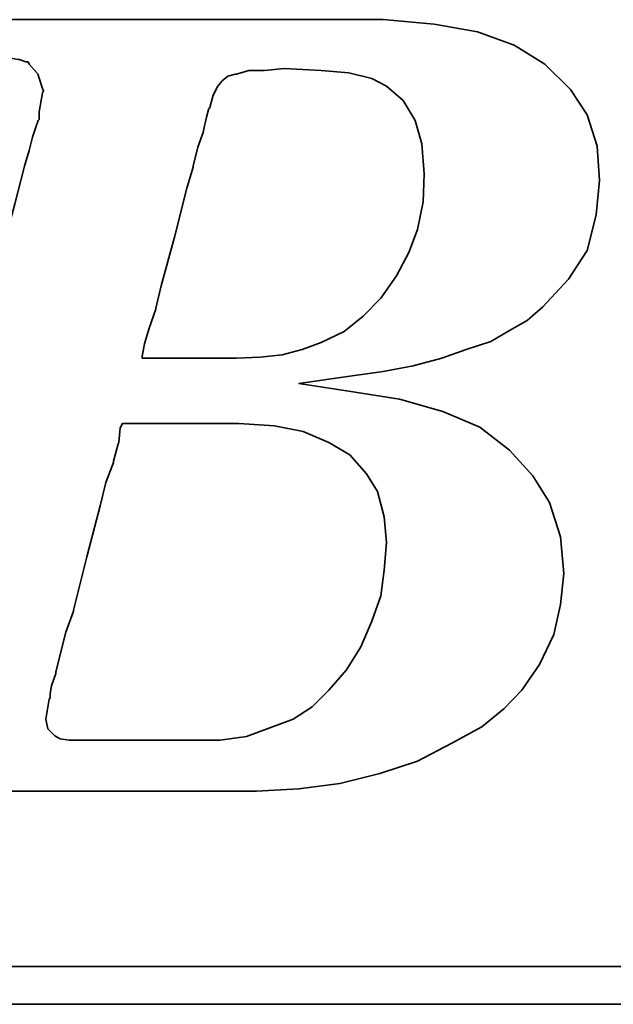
# Model space of a CAD drawing. Header units: inches. Extents: x 3 to 3407, y -1160 to 533.
# Tile 30 of 48: x 424.44 to 432.03, y 355.91 to 368.49. Entities that reach past the tile are written whole.
import ezdxf

# ---------------------------------------------------------------- set-up
doc = ezdxf.new("R2010")
doc.units = ezdxf.units.IN
doc.layers.add('DIM', color=4, linetype='Continuous')
doc.layers.add('layer 1', color=7, linetype='Continuous')

# ---------------------------------------------------------------- blocks, each defined once
blk = doc.blocks.new('TBI MOTION logo(完整正式版)')
at = {"layer": 'layer 1', "color": 22, "lineweight": 35}
for points, knots in [([(-64.65375, -6.86375), (-64.65375, -6.86375), (-64.84375, -7.29625), (-64.84375, -7.29625), (-64.84375, -7.29625), (-64.84375, -7.29625), (-64.86875, -7.34375), (-64.86875, -7.34375), (-64.86875, -7.34375), (-64.86875, -7.34375), (-64.86875, -7.36875), (-64.86875, -7.36875), (-64.86875, -7.36875), (-64.86875, -7.36875), (-65.15375, -7.65375), (-65.15375, -7.65375), (-65.15375, -7.65375), (-65.15375, -7.65375), (-65.17875, -7.65375), (-65.17875, -7.65375), (-65.17875, -7.65375), (-65.17875, -7.65375), (-65.20375, -7.67875), (-65.20375, -7.67875), (-65.20375, -7.67875), (-65.20375, -7.67875), (-65.58875, -7.87125), (-65.58875, -7.87125), (-65.58875, -7.87125), (-65.58875, -7.87125), (-65.63375, -7.87125), (-65.63375, -7.87125), (-65.63375, -7.87125), (-65.63375, -7.87125), (-65.65875, -7.89375), (-65.65875, -7.89375), (-65.65875, -7.89375), (-65.65875, -7.89375), (-66.09375, -7.94375), (-66.09375, -7.94375), (-66.09375, -7.94375), (-66.09375, -7.94375), (-66.11375, -7.94375), (-66.11375, -7.94375), (-66.11375, -7.94375), (-66.11375, -7.94375), (-66.16375, -7.94375), (-66.16375, -7.94375), (-66.16375, -7.94375), (-66.16375, -7.94375), (-66.30875, -7.94375), (-66.30875, -7.94375), (-66.30875, -7.94375), (-66.30875, -7.94375), (-66.69375, -7.94375), (-66.69375, -7.94375), (-66.69375, -7.94375), (-66.69375, -7.94375), (-67.07375, -7.94375), (-67.07375, -7.94375), (-67.07375, -7.94375), (-67.07375, -7.94375), (-67.12375, -7.94375), (-67.12375, -7.94375), (-67.12375, -7.94375), (-67.12375, -7.94375), (-67.12375, -7.96625), (-67.12375, -7.96625), (-67.12375, -7.96625), (-67.12375, -7.96625), (-67.14875, -7.99125), (-67.14875, -7.99125), (-67.14875, -7.99125), (-67.14875, -7.99125), (-67.24375, -8.34875), (-67.24375, -8.34875), (-67.24375, -8.34875), (-67.24375, -8.34875), (-67.31375, -8.68625), (-67.31375, -8.68625), (-67.31375, -8.68625), (-67.31375, -8.68625), (-67.26875, -8.68625), (-67.26875, -8.68625), (-67.26875, -8.68625), (-67.26875, -8.68625), (-67.07375, -8.68625), (-67.07375, -8.68625), (-67.07375, -8.68625), (-67.07375, -8.68625), (-66.54875, -8.68625), (-66.54875, -8.68625), (-66.54875, -8.68625), (-66.54875, -8.68625), (-65.82625, -8.68625), (-65.82625, -8.68625), (-65.82625, -8.68625), (-65.82625, -8.68625), (-65.01375, -8.68625), (-65.01375, -8.68625), (-65.01375, -8.68625), (-65.01375, -8.68625), (-64.05375, -8.68625), (-64.05375, -8.68625), (-64.05375, -8.68625), (-64.05375, -8.68625), (-62.08375, -8.68625), (-62.08375, -8.68625), (-62.08375, -8.68625), (-62.08375, -8.68625), (-60.06875, -8.68625), (-60.06875, -8.68625), (-60.06875, -8.68625), (-60.06875, -8.68625), (-59.10875, -8.68625), (-59.10875, -8.68625), (-59.10875, -8.68625), (-59.10875, -8.68625), (-58.29375, -8.68625), (-58.29375, -8.68625), (-58.29375, -8.68625), (-58.29375, -8.68625), (-57.57375, -8.68625), (-57.57375, -8.68625), (-57.57375, -8.68625), (-57.57375, -8.68625), (-57.04875, -8.68625), (-57.04875, -8.68625), (-57.04875, -8.68625), (-57.04875, -8.68625), (-56.85375, -8.68625), (-56.85375, -8.68625), (-56.85375, -8.68625), (-56.85375, -8.68625), (-56.70875, -8.68625), (-56.70875, -8.68625), (-56.70875, -8.68625), (-56.70875, -8.68625), (-56.61375, -8.68625), (-56.61375, -8.68625), (-56.61375, -8.68625), (-56.61375, -8.68625), (-56.56875, -8.68625), (-56.56875, -8.68625), (-56.56875, -8.68625), (-56.56875, -8.68625), (-55.65375, -8.63875), (-55.65375, -8.63875), (-55.65375, -8.63875), (-55.65375, -8.63875), (-54.76875, -8.51875), (-54.76875, -8.51875), (-54.76875, -8.51875), (-54.76875, -8.51875), (-53.90375, -8.30375), (-53.90375, -8.30375), (-53.90375, -8.30375), (-53.90375, -8.30375), (-53.08875, -8.03875), (-53.08875, -8.03875), (-53.08875, -8.03875), (-53.08875, -8.03875), (-52.34375, -7.65375), (-52.34375, -7.65375), (-52.34375, -7.65375), (-52.34375, -7.65375), (-51.69875, -7.29625), (-51.69875, -7.29625), (-51.69875, -7.29625), (-51.69875, -7.29625), (-51.21875, -6.91125), (-51.21875, -6.91125), (-51.21875, -6.91125), (-51.21875, -6.91125), (-50.83375, -6.50375), (-50.83375, -6.50375), (-50.83375, -6.50375), (-50.83375, -6.50375), (-50.44875, -5.94875), (-50.44875, -5.94875), (-50.44875, -5.94875), (-50.44875, -5.94875), (-50.13875, -5.30375), (-50.13875, -5.30375), (-50.13875, -5.30375), (-50.13875, -5.30375), (-49.99375, -4.65375), (-49.99375, -4.65375), (-49.99375, -4.65375), (-49.99375, -4.65375), (-49.92375, -3.98375), (-49.92375, -3.98375), (-49.92375, -3.98375), (-49.92375, -3.98375), (-49.99375, -3.19374), (-49.99375, -3.19374), (-49.99375, -3.19374), (-49.99375, -3.19374), (-50.23374, -2.44874), (-50.23374, -2.44874), (-50.23374, -2.44874), (-50.23374, -2.44874), (-50.59375, -1.87374), (-50.59375, -1.87374), (-50.59375, -1.87374), (-50.59375, -1.87374), (-51.09875, -1.31874), (-51.09875, -1.31874), (-51.09875, -1.31874), (-51.09875, -1.31874), (-51.74375, -0.81875), (-51.74375, -0.81875), (-51.74375, -0.81875), (-51.74375, -0.81875), (-52.53875, -0.48125), (-52.53875, -0.48125), (-52.53875, -0.48125), (-52.53875, -0.48125), (-53.47375, -0.21875), (-53.47375, -0.21875), (-53.47375, -0.21875), (-53.47375, -0.21875), (-54.52875, -0.04874), (-54.52875, -0.04874), (-54.52875, -0.04874), (-54.52875, -0.04874), (-55.65375, 0.12125), (-55.65375, 0.12125), (-55.65375, 0.12125), (-55.65375, 0.12125), (-54.50375, 0.28624), (-54.50375, 0.28624), (-54.50375, 0.28624), (-54.50375, 0.28624), (-53.83375, 0.38124), (-53.83375, 0.38124), (-53.83375, 0.38124), (-53.83375, 0.38124), (-53.18375, 0.50125), (-53.18375, 0.50125), (-53.18375, 0.50125), (-53.18375, 0.50125), (-52.55875, 0.66874), (-52.55875, 0.66874), (-52.55875, 0.66874), (-52.55875, 0.66874), (-52.03375, 0.86124), (-52.03375, 0.86124), (-52.03375, 0.86124), (-52.03375, 0.86124), (-51.50374, 1.03124), (-51.50374, 1.03124), (-51.50374, 1.03124), (-51.50374, 1.03124), (-51.09875, 1.27125), (-51.09875, 1.27125), (-51.09875, 1.27125), (-51.09875, 1.27125), (-50.71375, 1.48624), (-50.71375, 1.48624), (-50.71375, 1.48624), (-50.71375, 1.48624), (-50.37625, 1.77625), (-50.37625, 1.77625), (-50.37625, 1.77625), (-50.37625, 1.77625), (-49.82375, 2.37625), (-49.82375, 2.37625), (-49.82375, 2.37625), (-49.82375, 2.37625), (-49.41875, 2.99625), (-49.41875, 2.99625), (-49.41875, 2.99625), (-49.41875, 2.99625), (-49.22375, 3.76625), (-49.22375, 3.76625), (-49.22375, 3.76625), (-49.22375, 3.76625), (-49.15375, 4.50874), (-49.15375, 4.50874), (-49.15375, 4.50874), (-49.15375, 4.50874), (-49.20375, 5.25125), (-49.20375, 5.25125), (-49.20375, 5.25125), (-49.20375, 5.25125), (-49.41875, 5.92625), (-49.41875, 5.92625), (-49.41875, 5.92625), (-49.41875, 5.92625), (-49.77875, 6.47625), (-49.77875, 6.47625), (-49.77875, 6.47625), (-49.77875, 6.47625), (-50.33125, 7.02624), (-50.33125, 7.02624), (-50.33125, 7.02624), (-50.33125, 7.02624), (-51.00125, 7.43625), (-51.00125, 7.43625), (-51.00125, 7.43625), (-51.00125, 7.43625), (-51.79375, 7.72625), (-51.79375, 7.72625), (-51.79375, 7.72625), (-51.79375, 7.72625), (-52.72875, 7.89124), (-52.72875, 7.89124), (-52.72875, 7.89124), (-52.72875, 7.89124), (-53.83375, 7.98625), (-53.83375, 7.98625), (-53.83375, 7.98625), (-53.83375, 7.98625), (-53.92875, 7.98625), (-53.92875, 7.98625), (-53.92875, 7.98625), (-53.92875, 7.98625), (-54.26375, 7.98625), (-54.26375, 7.98625), (-54.26375, 7.98625), (-54.26375, 7.98625), (-54.74375, 7.98625), (-54.74375, 7.98625), (-54.74375, 7.98625), (-54.74375, 7.98625), (-55.36875, 7.98625), (-55.36875, 7.98625), (-55.36875, 7.98625), (-55.36875, 7.98625), (-56.13375, 7.98625), (-56.13375, 7.98625), (-56.13375, 7.98625), (-56.13375, 7.98625), (-56.94875, 7.98625), (-56.94875, 7.98625), (-56.94875, 7.98625), (-56.94875, 7.98625), (-58.77625, 7.98625), (-58.77625, 7.98625), (-58.77625, 7.98625), (-58.77625, 7.98625), (-60.59875, 7.98625), (-60.59875, 7.98625), (-60.59875, 7.98625), (-60.59875, 7.98625), (-61.41375, 7.98625), (-61.41375, 7.98625), (-61.41375, 7.98625), (-61.41375, 7.98625), (-62.17875, 7.98625), (-62.17875, 7.98625), (-62.17875, 7.98625), (-62.17875, 7.98625), (-62.80375, 7.98625), (-62.80375, 7.98625), (-62.80375, 7.98625), (-62.80375, 7.98625), (-63.30625, 7.98625), (-63.30625, 7.98625), (-63.30625, 7.98625), (-63.30625, 7.98625), (-63.57375, 7.98625), (-63.57375, 7.98625), (-63.57375, 7.98625), (-63.57375, 7.98625), (-63.57375, 7.96375), (-63.57375, 7.96375), (-63.57375, 7.96375), (-63.57375, 7.96375), (-63.59875, 7.94125), (-63.59875, 7.94125), (-63.59875, 7.94125), (-63.59875, 7.94125), (-63.69375, 7.55625), (-63.69375, 7.55625), (-63.69375, 7.55625), (-63.69375, 7.55625), (-63.76375, 7.24624), (-63.76375, 7.24624), (-63.76375, 7.24624), (-63.76375, 7.24624), (-63.23875, 7.24624), (-63.23875, 7.24624), (-63.23875, 7.24624), (-63.23875, 7.24624), (-62.75875, 7.24624), (-62.75875, 7.24624), (-62.75875, 7.24624), (-62.75875, 7.24624), (-62.61125, 7.24624), (-62.61125, 7.24624), (-62.61125, 7.24624), (-62.61125, 7.24624), (-62.56625, 7.24624), (-62.56625, 7.24624), (-62.56625, 7.24624), (-62.56625, 7.24624), (-62.22875, 7.24624), (-62.22875, 7.24624), (-62.22875, 7.24624), (-62.22875, 7.24624), (-62.20375, 7.24624), (-62.20375, 7.24624), (-62.20375, 7.24624), (-62.20375, 7.24624), (-62.17875, 7.21875), (-62.17875, 7.21875), (-62.17875, 7.21875), (-62.17875, 7.21875), (-61.96375, 7.17125), (-61.96375, 7.17125), (-61.96375, 7.17125), (-61.96375, 7.17125), (-61.72375, 7.12624), (-61.72375, 7.12624), (-61.72375, 7.12624), (-61.72375, 7.12624), (-61.70375, 7.12624), (-61.70375, 7.12624), (-61.70375, 7.12624), (-61.70375, 7.12624), (-61.55875, 7.07624), (-61.55875, 7.07624), (-61.55875, 7.07624), (-61.55875, 7.07624), (-61.50875, 7.07624), (-61.50875, 7.07624), (-61.50875, 7.07624), (-61.50875, 7.07624), (-61.48375, 7.02624), (-61.48375, 7.02624), (-61.48375, 7.02624), (-61.48375, 7.02624), (-61.31875, 6.83375), (-61.31875, 6.83375), (-61.31875, 6.83375), (-61.31875, 6.83375), (-61.29375, 6.81125), (-61.29375, 6.81125), (-61.29375, 6.81125), (-61.29375, 6.81125), (-61.29375, 6.78625), (-61.29375, 6.78625), (-61.29375, 6.78625), (-61.29375, 6.78625), (-61.19875, 6.50124), (-61.19875, 6.50124), (-61.19875, 6.50124), (-61.19875, 6.50124), (-61.17375, 6.45124), (-61.17375, 6.45124), (-61.17375, 6.45124), (-61.17375, 6.45124), (-61.19875, 6.40625), (-61.19875, 6.40625), (-61.19875, 6.40625), (-61.19875, 6.40625), (-61.26875, 5.99624), (-61.26875, 5.99624), (-61.26875, 5.99624), (-61.26875, 5.99624), (-61.26875, 5.85125), (-61.26875, 5.85125), (-61.26875, 5.85125), (-61.26875, 5.85125), (-61.26875, 5.82625), (-61.26875, 5.82625), (-61.26875, 5.82625), (-61.26875, 5.82625), (-61.29375, 5.80625), (-61.29375, 5.80625), (-61.29375, 5.80625), (-61.29375, 5.80625), (-61.34125, 5.66125), (-61.34125, 5.66125), (-61.34125, 5.66125), (-61.34125, 5.66125), (-61.41375, 5.44625), (-61.41375, 5.44625), (-61.41375, 5.44625), (-61.41375, 5.44625), (-61.48375, 5.15625), (-61.48375, 5.15625), (-61.48375, 5.15625), (-61.48375, 5.15625), (-61.58375, 4.82124), (-61.58375, 4.82124), (-61.58375, 4.82124), (-61.58375, 4.82124), (-61.79875, 4.00375), (-61.79875, 4.00375), (-61.79875, 4.00375), (-61.79875, 4.00375), (-62.05875, 2.99625), (-62.05875, 2.99625), (-62.05875, 2.99625), (-62.05875, 2.99625), (-62.34875, 1.91625), (-62.34875, 1.91625), (-62.34875, 1.91625), (-62.34875, 1.91625), (-62.97375, -0.41124), (-62.97375, -0.41124), (-62.97375, -0.41124), (-62.97375, -0.41124), (-63.59875, -2.75875), (-63.59875, -2.75875), (-63.59875, -2.75875), (-63.59875, -2.75875), (-63.88375, -3.86374), (-63.88375, -3.86374), (-63.88375, -3.86374), (-63.88375, -3.86374), (-64.14875, -4.82374), (-64.14875, -4.82374), (-64.14875, -4.82374), (-64.14875, -4.82374), (-64.36375, -5.64125), (-64.36375, -5.64125), (-64.36375, -5.64125), (-64.36375, -5.64125), (-64.43625, -5.97625), (-64.43625, -5.97625), (-64.43625, -5.97625), (-64.43625, -5.97625), (-64.50875, -6.28625), (-64.50875, -6.28625), (-64.50875, -6.28625), (-64.50875, -6.28625), (-64.50875, -6.30875), (-64.50875, -6.30875), (-64.50875, -6.30875), (-64.50875, -6.30875), (-64.57875, -6.50375), (-64.57875, -6.50375), (-64.57875, -6.50375), (-64.57875, -6.50375), (-64.62875, -6.69625), (-64.62875, -6.69625), (-64.62875, -6.69625), (-64.62875, -6.69625), (-64.62875, -6.76875), (-64.62875, -6.76875), (-64.62875, -6.76875), (-64.62875, -6.76875), (-64.62875, -6.81375), (-64.62875, -6.81375), (-64.62875, -6.81375), (-64.62875, -6.81375), (-64.62875, -6.83875), (-64.62875, -6.83875), (-64.62875, -6.83875), (-64.62875, -6.83875), (-64.65375, -6.86375), (-64.65375, -6.86375)], [0, 0, 0, 0, 0.00719424, 0.00719424, 0.00719424, 0.00719424, 0.01438849, 0.01438849, 0.01438849, 0.01438849, 0.02158273, 0.02158273, 0.02158273, 0.02158273, 0.02877698, 0.02877698, 0.02877698, 0.02877698, 0.03597122, 0.03597122, 0.03597122, 0.03597122, 0.04316547, 0.04316547, 0.04316547, 0.04316547, 0.05035971, 0.05035971, 0.05035971, 0.05035971, 0.05755396, 0.05755396, 0.05755396, 0.05755396, 0.0647482, 0.0647482, 0.0647482, 0.0647482, 0.07194245, 0.07194245, 0.07194245, 0.07194245, 0.07913669, 0.07913669, 0.07913669, 0.07913669, 0.08633094, 0.08633094, 0.08633094, 0.08633094, 0.09352518, 0.09352518, 0.09352518, 0.09352518, 0.10071942, 0.10071942, 0.10071942, 0.10071942, 0.10791367, 0.10791367, 0.10791367, 0.10791367, 0.11510791, 0.11510791, 0.11510791, 0.11510791, 0.12230216, 0.12230216, 0.12230216, 0.12230216, 0.1294964, 0.1294964, 0.1294964, 0.1294964, 0.13669065, 0.13669065, 0.13669065, 0.13669065, 0.14388489, 0.14388489, 0.14388489, 0.14388489, 0.15107914, 0.15107914, 0.15107914, 0.15107914, 0.15827338, 0.15827338, 0.15827338, 0.15827338, 0.16546763, 0.16546763, 0.16546763, 0.16546763, 0.17266187, 0.17266187, 0.17266187, 0.17266187, 0.17985612, 0.17985612, 0.17985612, 0.17985612, 0.18705036, 0.18705036, 0.18705036, 0.18705036, 0.1942446, 0.1942446, 0.1942446, 0.1942446, 0.20143885, 0.20143885, 0.20143885, 0.20143885, 0.20863309, 0.20863309, 0.20863309, 0.20863309, 0.21582734, 0.21582734, 0.21582734, 0.21582734, 0.22302158, 0.22302158, 0.22302158, 0.22302158, 0.23021583, 0.23021583, 0.23021583, 0.23021583, 0.23741007, 0.23741007, 0.23741007, 0.23741007, 0.24460432, 0.24460432, 0.24460432, 0.24460432, 0.25179856, 0.25179856, 0.25179856, 0.25179856, 0.25899281, 0.25899281, 0.25899281, 0.25899281, 0.26618705, 0.26618705, 0.26618705, 0.26618705, 0.27338129, 0.27338129, 0.27338129, 0.27338129, 0.28057554, 0.28057554, 0.28057554, 0.28057554, 0.28776978, 0.28776978, 0.28776978, 0.28776978, 0.29496403, 0.29496403, 0.29496403, 0.29496403, 0.30215827, 0.30215827, 0.30215827, 0.30215827, 0.30935252, 0.30935252, 0.30935252, 0.30935252, 0.31654676, 0.31654676, 0.31654676, 0.31654676, 0.32374101, 0.32374101, 0.32374101, 0.32374101, 0.33093525, 0.33093525, 0.33093525, 0.33093525, 0.3381295, 0.3381295, 0.3381295, 0.3381295, 0.34532374, 0.34532374, 0.34532374, 0.34532374, 0.35251799, 0.35251799, 0.35251799, 0.35251799, 0.35971223, 0.35971223, 0.35971223, 0.35971223, 0.36690647, 0.36690647, 0.36690647, 0.36690647, 0.37410072, 0.37410072, 0.37410072, 0.37410072, 0.38129496, 0.38129496, 0.38129496, 0.38129496, 0.38848921, 0.38848921, 0.38848921, 0.38848921, 0.39568345, 0.39568345, 0.39568345, 0.39568345, 0.4028777, 0.4028777, 0.4028777, 0.4028777, 0.41007194, 0.41007194, 0.41007194, 0.41007194, 0.41726619, 0.41726619, 0.41726619, 0.41726619, 0.42446043, 0.42446043, 0.42446043, 0.42446043, 0.43165468, 0.43165468, 0.43165468, 0.43165468, 0.43884892, 0.43884892, 0.43884892, 0.43884892, 0.44604317, 0.44604317, 0.44604317, 0.44604317, 0.45323741, 0.45323741, 0.45323741, 0.45323741, 0.46043165, 0.46043165, 0.46043165, 0.46043165, 0.4676259, 0.4676259, 0.4676259, 0.4676259, 0.47482014, 0.47482014, 0.47482014, 0.47482014, 0.48201439, 0.48201439, 0.48201439, 0.48201439, 0.48920863, 0.48920863, 0.48920863, 0.48920863, 0.49640288, 0.49640288, 0.49640288, 0.49640288, 0.50359712, 0.50359712, 0.50359712, 0.50359712, 0.51079137, 0.51079137, 0.51079137, 0.51079137, 0.51798561, 0.51798561, 0.51798561, 0.51798561, 0.52517986, 0.52517986, 0.52517986, 0.52517986, 0.5323741, 0.5323741, 0.5323741, 0.5323741, 0.53956835, 0.53956835, 0.53956835, 0.53956835, 0.54676259, 0.54676259, 0.54676259, 0.54676259, 0.55395683, 0.55395683, 0.55395683, 0.55395683, 0.56115108, 0.56115108, 0.56115108, 0.56115108, 0.56834532, 0.56834532, 0.56834532, 0.56834532, 0.57553957, 0.57553957, 0.57553957, 0.57553957, 0.58273381, 0.58273381, 0.58273381, 0.58273381, 0.58992806, 0.58992806, 0.58992806, 0.58992806, 0.5971223, 0.5971223, 0.5971223, 0.5971223, 0.60431655, 0.60431655, 0.60431655, 0.60431655, 0.61151079, 0.61151079, 0.61151079, 0.61151079, 0.61870504, 0.61870504, 0.61870504, 0.61870504, 0.62589928, 0.62589928, 0.62589928, 0.62589928, 0.63309353, 0.63309353, 0.63309353, 0.63309353, 0.64028777, 0.64028777, 0.64028777, 0.64028777, 0.64748201, 0.64748201, 0.64748201, 0.64748201, 0.65467626, 0.65467626, 0.65467626, 0.65467626, 0.6618705, 0.6618705, 0.6618705, 0.6618705, 0.66906475, 0.66906475, 0.66906475, 0.66906475, 0.67625899, 0.67625899, 0.67625899, 0.67625899, 0.68345324, 0.68345324, 0.68345324, 0.68345324, 0.69064748, 0.69064748, 0.69064748, 0.69064748, 0.69784173, 0.69784173, 0.69784173, 0.69784173, 0.70503597, 0.70503597, 0.70503597, 0.70503597, 0.71223022, 0.71223022, 0.71223022, 0.71223022, 0.71942446, 0.71942446, 0.71942446, 0.71942446, 0.72661871, 0.72661871, 0.72661871, 0.72661871, 0.73381295, 0.73381295, 0.73381295, 0.73381295, 0.74100719, 0.74100719, 0.74100719, 0.74100719, 0.74820144, 0.74820144, 0.74820144, 0.74820144, 0.75539568, 0.75539568, 0.75539568, 0.75539568, 0.76258993, 0.76258993, 0.76258993, 0.76258993, 0.76978417, 0.76978417, 0.76978417, 0.76978417, 0.77697842, 0.77697842, 0.77697842, 0.77697842, 0.78417266, 0.78417266, 0.78417266, 0.78417266, 0.79136691, 0.79136691, 0.79136691, 0.79136691, 0.79856115, 0.79856115, 0.79856115, 0.79856115, 0.8057554, 0.8057554, 0.8057554, 0.8057554, 0.81294964, 0.81294964, 0.81294964, 0.81294964, 0.82014388, 0.82014388, 0.82014388, 0.82014388, 0.82733813, 0.82733813, 0.82733813, 0.82733813, 0.83453237, 0.83453237, 0.83453237, 0.83453237, 0.84172662, 0.84172662, 0.84172662, 0.84172662, 0.84892086, 0.84892086, 0.84892086, 0.84892086, 0.85611511, 0.85611511, 0.85611511, 0.85611511, 0.86330935, 0.86330935, 0.86330935, 0.86330935, 0.8705036, 0.8705036, 0.8705036, 0.8705036, 0.87769784, 0.87769784, 0.87769784, 0.87769784, 0.88489209, 0.88489209, 0.88489209, 0.88489209, 0.89208633, 0.89208633, 0.89208633, 0.89208633, 0.89928058, 0.89928058, 0.89928058, 0.89928058, 0.90647482, 0.90647482, 0.90647482, 0.90647482, 0.91366906, 0.91366906, 0.91366906, 0.91366906, 0.92086331, 0.92086331, 0.92086331, 0.92086331, 0.92805755, 0.92805755, 0.92805755, 0.92805755, 0.9352518, 0.9352518, 0.9352518, 0.9352518, 0.94244604, 0.94244604, 0.94244604, 0.94244604, 0.94964029, 0.94964029, 0.94964029, 0.94964029, 0.95683453, 0.95683453, 0.95683453, 0.95683453, 0.96402878, 0.96402878, 0.96402878, 0.96402878, 0.97122302, 0.97122302, 0.97122302, 0.97122302, 0.97841727, 0.97841727, 0.97841727, 0.97841727, 0.98561151, 0.98561151, 0.98561151, 0.98561151, 0.99280576, 0.99280576, 0.99280576, 0.99280576, 1, 1, 1, 1]), ([(-57.50375, 6.35625), (-57.50375, 6.35625), (-57.57375, 6.11625), (-57.57375, 6.11625), (-57.57375, 6.11625), (-57.57375, 6.11625), (-57.57375, 6.09125), (-57.57375, 6.09125), (-57.57375, 6.09125), (-57.57375, 6.09125), (-57.59875, 6.06625), (-57.59875, 6.06625), (-57.59875, 6.06625), (-57.59875, 6.06625), (-57.64875, 5.87625), (-57.64875, 5.87625), (-57.64875, 5.87625), (-57.64875, 5.87625), (-57.71875, 5.58875), (-57.71875, 5.58875), (-57.71875, 5.58875), (-57.71875, 5.58875), (-57.71875, 5.56625), (-57.71875, 5.56625), (-57.71875, 5.56625), (-57.71875, 5.56625), (-57.83875, 5.23125), (-57.83875, 5.23125), (-57.83875, 5.23125), (-57.83875, 5.23125), (-57.93625, 4.82124), (-57.93625, 4.82124), (-57.93625, 4.82124), (-57.93625, 4.82124), (-57.93625, 4.79624), (-57.93625, 4.79624), (-57.93625, 4.79624), (-57.93625, 4.79624), (-58.07875, 4.34125), (-58.07875, 4.34125), (-58.07875, 4.34125), (-58.07875, 4.34125), (-58.34375, 3.28625), (-58.34375, 3.28625), (-58.34375, 3.28625), (-58.34375, 3.28625), (-58.62875, 2.23124), (-58.62875, 2.23124), (-58.62875, 2.23124), (-58.62875, 2.23124), (-58.74875, 1.75125), (-58.74875, 1.75125), (-58.74875, 1.75125), (-58.74875, 1.75125), (-58.74875, 1.72625), (-58.74875, 1.72625), (-58.74875, 1.72625), (-58.74875, 1.72625), (-58.89375, 1.31625), (-58.89375, 1.31625), (-58.89375, 1.31625), (-58.89375, 1.31625), (-58.98875, 0.98124), (-58.98875, 0.98124), (-58.98875, 0.98124), (-58.98875, 0.98124), (-59.03875, 0.71625), (-59.03875, 0.71625), (-59.03875, 0.71625), (-59.03875, 0.71625), (-59.03875, 0.66874), (-59.03875, 0.66874), (-59.03875, 0.66874), (-59.03875, 0.66874), (-58.91875, 0.66874), (-58.91875, 0.66874), (-58.91875, 0.66874), (-58.91875, 0.66874), (-58.53375, 0.66874), (-58.53375, 0.66874), (-58.53375, 0.66874), (-58.53375, 0.66874), (-58.10375, 0.66874), (-58.10375, 0.66874), (-58.10375, 0.66874), (-58.10375, 0.66874), (-57.66875, 0.66874), (-57.66875, 0.66874), (-57.66875, 0.66874), (-57.66875, 0.66874), (-57.33375, 0.66874), (-57.33375, 0.66874), (-57.33375, 0.66874), (-57.33375, 0.66874), (-57.09375, 0.66874), (-57.09375, 0.66874), (-57.09375, 0.66874), (-57.09375, 0.66874), (-56.99875, 0.66874), (-56.99875, 0.66874), (-56.99875, 0.66874), (-56.99875, 0.66874), (-56.49375, 0.69374), (-56.49375, 0.69374), (-56.49375, 0.69374), (-56.49375, 0.69374), (-56.01375, 0.74374), (-56.01375, 0.74374), (-56.01375, 0.74374), (-56.01375, 0.74374), (-55.58375, 0.86124), (-55.58375, 0.86124), (-55.58375, 0.86124), (-55.58375, 0.86124), (-55.17375, 1.00624), (-55.17375, 1.00624), (-55.17375, 1.00624), (-55.17375, 1.00624), (-54.67375, 1.24625), (-54.67375, 1.24625), (-54.67375, 1.24625), (-54.67375, 1.24625), (-54.26375, 1.58124), (-54.26375, 1.58124), (-54.26375, 1.58124), (-54.26375, 1.58124), (-53.87875, 1.96374), (-53.87875, 1.96374), (-53.87875, 1.96374), (-53.87875, 1.96374), (-53.54375, 2.44625), (-53.54375, 2.44625), (-53.54375, 2.44625), (-53.54375, 2.44625), (-53.27875, 2.95125), (-53.27875, 2.95125), (-53.27875, 2.95125), (-53.27875, 2.95125), (-53.08875, 3.45124), (-53.08875, 3.45124), (-53.08875, 3.45124), (-53.08875, 3.45124), (-52.96875, 4.05124), (-52.96875, 4.05124), (-52.96875, 4.05124), (-52.96875, 4.05124), (-52.94375, 4.65125), (-52.94375, 4.65125), (-52.94375, 4.65125), (-52.94375, 4.65125), (-52.99375, 5.30125), (-52.99375, 5.30125), (-52.99375, 5.30125), (-52.99375, 5.30125), (-53.13875, 5.80625), (-53.13875, 5.80625), (-53.13875, 5.80625), (-53.13875, 5.80625), (-53.39875, 6.23625), (-53.39875, 6.23625), (-53.39875, 6.23625), (-53.39875, 6.23625), (-53.75875, 6.54875), (-53.75875, 6.54875), (-53.75875, 6.54875), (-53.75875, 6.54875), (-54.07375, 6.71625), (-54.07375, 6.71625), (-54.07375, 6.71625), (-54.07375, 6.71625), (-54.57375, 6.83375), (-54.57375, 6.83375), (-54.57375, 6.83375), (-54.57375, 6.83375), (-55.17375, 6.88625), (-55.17375, 6.88625), (-55.17375, 6.88625), (-55.17375, 6.88625), (-55.96875, 6.93125), (-55.96875, 6.93125), (-55.96875, 6.93125), (-55.96875, 6.93125), (-56.39875, 6.88625), (-56.39875, 6.88625), (-56.39875, 6.88625), (-56.39875, 6.88625), (-56.42125, 6.88625), (-56.42125, 6.88625), (-56.42125, 6.88625), (-56.42125, 6.88625), (-56.73375, 6.88625), (-56.73375, 6.88625), (-56.73375, 6.88625), (-56.73375, 6.88625), (-56.99875, 6.81125), (-56.99875, 6.81125), (-56.99875, 6.81125), (-56.99875, 6.81125), (-57.02375, 6.81125), (-57.02375, 6.81125), (-57.02375, 6.81125), (-57.02375, 6.81125), (-57.18875, 6.76625), (-57.18875, 6.76625), (-57.18875, 6.76625), (-57.18875, 6.76625), (-57.30875, 6.66625), (-57.30875, 6.66625), (-57.30875, 6.66625), (-57.30875, 6.66625), (-57.40875, 6.54875), (-57.40875, 6.54875), (-57.40875, 6.54875), (-57.40875, 6.54875), (-57.50375, 6.35625), (-57.50375, 6.35625)], [0, 0, 0, 0, 0.01851852, 0.01851852, 0.01851852, 0.01851852, 0.03703704, 0.03703704, 0.03703704, 0.03703704, 0.05555556, 0.05555556, 0.05555556, 0.05555556, 0.07407407, 0.07407407, 0.07407407, 0.07407407, 0.09259259, 0.09259259, 0.09259259, 0.09259259, 0.11111111, 0.11111111, 0.11111111, 0.11111111, 0.12962963, 0.12962963, 0.12962963, 0.12962963, 0.14814815, 0.14814815, 0.14814815, 0.14814815, 0.16666667, 0.16666667, 0.16666667, 0.16666667, 0.18518519, 0.18518519, 0.18518519, 0.18518519, 0.2037037, 0.2037037, 0.2037037, 0.2037037, 0.22222222, 0.22222222, 0.22222222, 0.22222222, 0.24074074, 0.24074074, 0.24074074, 0.24074074, 0.25925926, 0.25925926, 0.25925926, 0.25925926, 0.27777778, 0.27777778, 0.27777778, 0.27777778, 0.2962963, 0.2962963, 0.2962963, 0.2962963, 0.31481481, 0.31481481, 0.31481481, 0.31481481, 0.33333333, 0.33333333, 0.33333333, 0.33333333, 0.35185185, 0.35185185, 0.35185185, 0.35185185, 0.37037037, 0.37037037, 0.37037037, 0.37037037, 0.38888889, 0.38888889, 0.38888889, 0.38888889, 0.40740741, 0.40740741, 0.40740741, 0.40740741, 0.42592593, 0.42592593, 0.42592593, 0.42592593, 0.44444444, 0.44444444, 0.44444444, 0.44444444, 0.46296296, 0.46296296, 0.46296296, 0.46296296, 0.48148148, 0.48148148, 0.48148148, 0.48148148, 0.5, 0.5, 0.5, 0.5, 0.51851852, 0.51851852, 0.51851852, 0.51851852, 0.53703704, 0.53703704, 0.53703704, 0.53703704, 0.55555556, 0.55555556, 0.55555556, 0.55555556, 0.57407407, 0.57407407, 0.57407407, 0.57407407, 0.59259259, 0.59259259, 0.59259259, 0.59259259, 0.61111111, 0.61111111, 0.61111111, 0.61111111, 0.62962963, 0.62962963, 0.62962963, 0.62962963, 0.64814815, 0.64814815, 0.64814815, 0.64814815, 0.66666667, 0.66666667, 0.66666667, 0.66666667, 0.68518519, 0.68518519, 0.68518519, 0.68518519, 0.7037037, 0.7037037, 0.7037037, 0.7037037, 0.72222222, 0.72222222, 0.72222222, 0.72222222, 0.74074074, 0.74074074, 0.74074074, 0.74074074, 0.75925926, 0.75925926, 0.75925926, 0.75925926, 0.77777778, 0.77777778, 0.77777778, 0.77777778, 0.7962963, 0.7962963, 0.7962963, 0.7962963, 0.81481481, 0.81481481, 0.81481481, 0.81481481, 0.83333333, 0.83333333, 0.83333333, 0.83333333, 0.85185185, 0.85185185, 0.85185185, 0.85185185, 0.87037037, 0.87037037, 0.87037037, 0.87037037, 0.88888889, 0.88888889, 0.88888889, 0.88888889, 0.90740741, 0.90740741, 0.90740741, 0.90740741, 0.92592593, 0.92592593, 0.92592593, 0.92592593, 0.94444444, 0.94444444, 0.94444444, 0.94444444, 0.96296296, 0.96296296, 0.96296296, 0.96296296, 0.98148148, 0.98148148, 0.98148148, 0.98148148, 1, 1, 1, 1]), ([(-61.03125, -6.57375), (-61.03125, -6.57375), (-61.03125, -6.67125), (-61.03125, -6.67125), (-61.03125, -6.67125), (-61.03125, -6.67125), (-61.05375, -6.69625), (-61.05375, -6.69625), (-61.05375, -6.69625), (-61.05375, -6.69625), (-61.12375, -7.12875), (-61.12375, -7.12875), (-61.12375, -7.12875), (-61.12375, -7.12875), (-61.07875, -7.34375), (-61.07875, -7.34375), (-61.07875, -7.34375), (-61.07875, -7.34375), (-60.93375, -7.48875), (-60.93375, -7.48875), (-60.93375, -7.48875), (-60.93375, -7.48875), (-60.81375, -7.55625), (-60.81375, -7.55625), (-60.81375, -7.55625), (-60.81375, -7.55625), (-60.62375, -7.58375), (-60.62375, -7.58375), (-60.62375, -7.58375), (-60.62375, -7.58375), (-60.30875, -7.58375), (-60.30875, -7.58375), (-60.30875, -7.58375), (-60.30875, -7.58375), (-59.97375, -7.58375), (-59.97375, -7.58375), (-59.97375, -7.58375), (-59.97375, -7.58375), (-59.87875, -7.58375), (-59.87875, -7.58375), (-59.87875, -7.58375), (-59.87875, -7.58375), (-59.63625, -7.58375), (-59.63625, -7.58375), (-59.63625, -7.58375), (-59.63625, -7.58375), (-58.96875, -7.58375), (-58.96875, -7.58375), (-58.96875, -7.58375), (-58.96875, -7.58375), (-58.29375, -7.58375), (-58.29375, -7.58375), (-58.29375, -7.58375), (-58.29375, -7.58375), (-58.05375, -7.58375), (-58.05375, -7.58375), (-58.05375, -7.58375), (-58.05375, -7.58375), (-57.98375, -7.58375), (-57.98375, -7.58375), (-57.98375, -7.58375), (-57.98375, -7.58375), (-57.35875, -7.58375), (-57.35875, -7.58375), (-57.35875, -7.58375), (-57.35875, -7.58375), (-56.78375, -7.50875), (-56.78375, -7.50875), (-56.78375, -7.50875), (-56.78375, -7.50875), (-56.27875, -7.31875), (-56.27875, -7.31875), (-56.27875, -7.31875), (-56.27875, -7.31875), (-55.77375, -7.12875), (-55.77375, -7.12875), (-55.77375, -7.12875), (-55.77375, -7.12875), (-55.36875, -6.86375), (-55.36875, -6.86375), (-55.36875, -6.86375), (-55.36875, -6.86375), (-55.00875, -6.50375), (-55.00875, -6.50375), (-55.00875, -6.50375), (-55.00875, -6.50375), (-54.62375, -6.06875), (-54.62375, -6.06875), (-54.62375, -6.06875), (-54.62375, -6.06875), (-54.31375, -5.56875), (-54.31375, -5.56875), (-54.31375, -5.56875), (-54.31375, -5.56875), (-54.07375, -5.01625), (-54.07375, -5.01625), (-54.07375, -5.01625), (-54.07375, -5.01625), (-53.87875, -4.46374), (-53.87875, -4.46374), (-53.87875, -4.46374), (-53.87875, -4.46374), (-53.80875, -3.91375), (-53.80875, -3.91375), (-53.80875, -3.91375), (-53.80875, -3.91375), (-53.75875, -3.31375), (-53.75875, -3.31375), (-53.75875, -3.31375), (-53.75875, -3.31375), (-53.80875, -2.75875), (-53.80875, -2.75875), (-53.80875, -2.75875), (-53.80875, -2.75875), (-53.95375, -2.20875), (-53.95375, -2.20875), (-53.95375, -2.20875), (-53.95375, -2.20875), (-54.19375, -1.82625), (-54.19375, -1.82625), (-54.19375, -1.82625), (-54.19375, -1.82625), (-54.55375, -1.41875), (-54.55375, -1.41875), (-54.55375, -1.41875), (-54.55375, -1.41875), (-55.00875, -1.15125), (-55.00875, -1.15125), (-55.00875, -1.15125), (-55.00875, -1.15125), (-55.56125, -0.91375), (-55.56125, -0.91375), (-55.56125, -0.91375), (-55.56125, -0.91375), (-56.18125, -0.79375), (-56.18125, -0.79375), (-56.18125, -0.79375), (-56.18125, -0.79375), (-56.94875, -0.74374), (-56.94875, -0.74374), (-56.94875, -0.74374), (-56.94875, -0.74374), (-56.99875, -0.74374), (-56.99875, -0.74374), (-56.99875, -0.74374), (-56.99875, -0.74374), (-57.09375, -0.74374), (-57.09375, -0.74374), (-57.09375, -0.74374), (-57.09375, -0.74374), (-57.38375, -0.74374), (-57.38375, -0.74374), (-57.38375, -0.74374), (-57.38375, -0.74374), (-57.76875, -0.74374), (-57.76875, -0.74374), (-57.76875, -0.74374), (-57.76875, -0.74374), (-58.24625, -0.74374), (-58.24625, -0.74374), (-58.24625, -0.74374), (-58.24625, -0.74374), (-58.72875, -0.74374), (-58.72875, -0.74374), (-58.72875, -0.74374), (-58.72875, -0.74374), (-59.20875, -0.74374), (-59.20875, -0.74374), (-59.20875, -0.74374), (-59.20875, -0.74374), (-59.46875, -0.74374), (-59.46875, -0.74374), (-59.46875, -0.74374), (-59.46875, -0.74374), (-59.51625, -0.83875), (-59.51625, -0.83875), (-59.51625, -0.83875), (-59.51625, -0.83875), (-59.54375, -1.15125), (-59.54375, -1.15125), (-59.54375, -1.15125), (-59.54375, -1.15125), (-59.56375, -1.17874), (-59.56375, -1.17874), (-59.56375, -1.17874), (-59.56375, -1.17874), (-59.66375, -1.55875), (-59.66375, -1.55875), (-59.66375, -1.55875), (-59.66375, -1.55875), (-59.66375, -1.58375), (-59.66375, -1.58375), (-59.66375, -1.58375), (-59.66375, -1.58375), (-59.82875, -2.01874), (-59.82875, -2.01874), (-59.82875, -2.01874), (-59.82875, -2.01874), (-59.94875, -2.52125), (-59.94875, -2.52125), (-59.94875, -2.52125), (-59.94875, -2.52125), (-60.23875, -3.62375), (-60.23875, -3.62375), (-60.23875, -3.62375), (-60.23875, -3.62375), (-60.52375, -4.77624), (-60.52375, -4.77624), (-60.52375, -4.77624), (-60.52375, -4.77624), (-60.52375, -4.79874), (-60.52375, -4.79874), (-60.52375, -4.79874), (-60.52375, -4.79874), (-60.69125, -5.25375), (-60.69125, -5.25375), (-60.69125, -5.25375), (-60.69125, -5.25375), (-60.81375, -5.73625), (-60.81375, -5.73625), (-60.81375, -5.73625), (-60.81375, -5.73625), (-60.90875, -6.11875), (-60.90875, -6.11875), (-60.90875, -6.11875), (-60.90875, -6.11875), (-60.90875, -6.14375), (-60.90875, -6.14375), (-60.90875, -6.14375), (-60.90875, -6.14375), (-61.00375, -6.40875), (-61.00375, -6.40875), (-61.00375, -6.40875), (-61.00375, -6.40875), (-61.03125, -6.57375), (-61.03125, -6.57375)], [0, 0, 0, 0, 0.01694915, 0.01694915, 0.01694915, 0.01694915, 0.03389831, 0.03389831, 0.03389831, 0.03389831, 0.05084746, 0.05084746, 0.05084746, 0.05084746, 0.06779661, 0.06779661, 0.06779661, 0.06779661, 0.08474576, 0.08474576, 0.08474576, 0.08474576, 0.10169492, 0.10169492, 0.10169492, 0.10169492, 0.11864407, 0.11864407, 0.11864407, 0.11864407, 0.13559322, 0.13559322, 0.13559322, 0.13559322, 0.15254237, 0.15254237, 0.15254237, 0.15254237, 0.16949153, 0.16949153, 0.16949153, 0.16949153, 0.18644068, 0.18644068, 0.18644068, 0.18644068, 0.20338983, 0.20338983, 0.20338983, 0.20338983, 0.22033898, 0.22033898, 0.22033898, 0.22033898, 0.23728814, 0.23728814, 0.23728814, 0.23728814, 0.25423729, 0.25423729, 0.25423729, 0.25423729, 0.27118644, 0.27118644, 0.27118644, 0.27118644, 0.28813559, 0.28813559, 0.28813559, 0.28813559, 0.30508475, 0.30508475, 0.30508475, 0.30508475, 0.3220339, 0.3220339, 0.3220339, 0.3220339, 0.33898305, 0.33898305, 0.33898305, 0.33898305, 0.3559322, 0.3559322, 0.3559322, 0.3559322, 0.37288136, 0.37288136, 0.37288136, 0.37288136, 0.38983051, 0.38983051, 0.38983051, 0.38983051, 0.40677966, 0.40677966, 0.40677966, 0.40677966, 0.42372881, 0.42372881, 0.42372881, 0.42372881, 0.44067797, 0.44067797, 0.44067797, 0.44067797, 0.45762712, 0.45762712, 0.45762712, 0.45762712, 0.47457627, 0.47457627, 0.47457627, 0.47457627, 0.49152542, 0.49152542, 0.49152542, 0.49152542, 0.50847458, 0.50847458, 0.50847458, 0.50847458, 0.52542373, 0.52542373, 0.52542373, 0.52542373, 0.54237288, 0.54237288, 0.54237288, 0.54237288, 0.55932203, 0.55932203, 0.55932203, 0.55932203, 0.57627119, 0.57627119, 0.57627119, 0.57627119, 0.59322034, 0.59322034, 0.59322034, 0.59322034, 0.61016949, 0.61016949, 0.61016949, 0.61016949, 0.62711864, 0.62711864, 0.62711864, 0.62711864, 0.6440678, 0.6440678, 0.6440678, 0.6440678, 0.66101695, 0.66101695, 0.66101695, 0.66101695, 0.6779661, 0.6779661, 0.6779661, 0.6779661, 0.69491525, 0.69491525, 0.69491525, 0.69491525, 0.71186441, 0.71186441, 0.71186441, 0.71186441, 0.72881356, 0.72881356, 0.72881356, 0.72881356, 0.74576271, 0.74576271, 0.74576271, 0.74576271, 0.76271186, 0.76271186, 0.76271186, 0.76271186, 0.77966102, 0.77966102, 0.77966102, 0.77966102, 0.79661017, 0.79661017, 0.79661017, 0.79661017, 0.81355932, 0.81355932, 0.81355932, 0.81355932, 0.83050847, 0.83050847, 0.83050847, 0.83050847, 0.84745763, 0.84745763, 0.84745763, 0.84745763, 0.86440678, 0.86440678, 0.86440678, 0.86440678, 0.88135593, 0.88135593, 0.88135593, 0.88135593, 0.89830508, 0.89830508, 0.89830508, 0.89830508, 0.91525424, 0.91525424, 0.91525424, 0.91525424, 0.93220339, 0.93220339, 0.93220339, 0.93220339, 0.94915254, 0.94915254, 0.94915254, 0.94915254, 0.96610169, 0.96610169, 0.96610169, 0.96610169, 0.98305085, 0.98305085, 0.98305085, 0.98305085, 1, 1, 1, 1]), ([(75.90875, -9.47875), (75.90875, -9.47875), (75.90875, -12.28625), (75.90875, -12.28625), (75.90875, -12.28625), (75.90875, -12.28625), (75.90875, -12.47875), (75.90875, -12.47875), (75.90875, -12.47875), (75.90875, -12.47875), (75.71625, -12.47875), (75.71625, -12.47875), (75.71625, -12.47875), (75.71625, -12.47875), (-88.32875, -12.47875), (-88.32875, -12.47875), (-88.32875, -12.47875), (-88.32875, -12.47875), (-88.32875, -13.29375), (-88.32875, -13.29375), (-88.32875, -13.29375), (-88.32875, -13.29375), (82.89125, -13.29375), (82.89125, -13.29375), (82.89125, -13.29375), (82.89125, -13.29375), (75.90875, -9.47875), (75.90875, -9.47875)], [0, 0, 0, 0, 0.14285714, 0.14285714, 0.14285714, 0.14285714, 0.28571429, 0.28571429, 0.28571429, 0.28571429, 0.42857143, 0.42857143, 0.42857143, 0.42857143, 0.57142857, 0.57142857, 0.57142857, 0.57142857, 0.71428571, 0.71428571, 0.71428571, 0.71428571, 0.85714286, 0.85714286, 0.85714286, 0.85714286, 1, 1, 1, 1])]:
    blk.add_open_spline(points, degree=3, knots=knots, dxfattribs=at)

msp = doc.modelspace()

# ---------------------------------------------------------------- block references
at = {"layer": 'DIM', "color": 7, "xscale": 0.5912248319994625, "yscale": 0.5912248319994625, "zscale": 0.5912248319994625}
msp.add_blockref('TBI MOTION logo(完整正式版)', (460.912, 363.768), dxfattribs=at)

doc.saveas('drawing.dxf')
